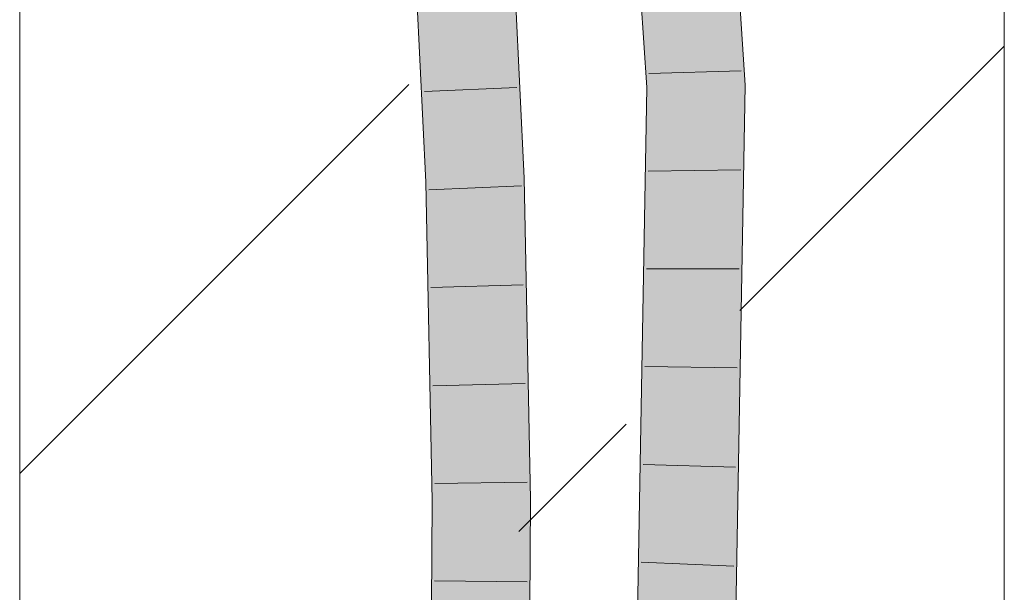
# Model space of a CAD drawing. Extents: x -620 to 3480, y 62 to 1102.
# Tile 213 of 256: x 245.6 to 248.1, y 773.66 to 775.11. Entities that reach past the tile are written whole.
import ezdxf
from ezdxf.lldxf.tags import DXFTag

# ---------------------------------------------------------------- set-up
doc = ezdxf.new("R2010")
doc.units = 0
doc.layers.get('0').update_dxf_attribs({"lineweight": 13})
doc.layers.add('E_Detail_Linie_Text_Bem', color=7, linetype='Continuous', lineweight=13)
for name, color, linetype, lineweight, true_color in [('E_Detail_Wandschraffur', 7, 'Continuous', 5, 0xc0c0c0), ('E_Leerrohr 25-A06G9STU8I', 7, 'Continuous', 9, 0xff8000), ('E_Leerrohr 25-Shading', 7, 'Continuous', 9, 0xff8000)]:
    doc.layers.add(name, color=color, linetype=linetype, lineweight=lineweight, true_color=true_color)
tags = doc.linetypes.add('fein_strichliert', pattern=[4, 1, -2, 1]).pattern_tags.tags
tags[8:9] = [DXFTag(74, 4), DXFTag(75, 0), DXFTag(340, '0'), DXFTag(46, 0.0), DXFTag(50, 0.0), DXFTag(44, 0.0), DXFTag(45, 0.0)]
tags[6:7] = [DXFTag(74, 4), DXFTag(75, 0), DXFTag(340, '0'), DXFTag(46, 0.0), DXFTag(50, 0.0), DXFTag(44, 0.0), DXFTag(45, 0.0)]
tags[4:5] = [DXFTag(74, 4), DXFTag(75, 0), DXFTag(340, '0'), DXFTag(46, 0.0), DXFTag(50, 0.0), DXFTag(44, 0.0), DXFTag(45, 0.0)]

# ---------------------------------------------------------------- blocks, each defined once
blk = doc.blocks.new('Shading-A06G9SG58I', base_point=(245.9355, 771.2183))
at = {"layer": 'E_Leerrohr 25-Shading', "color": 43, "true_color": 0xd7ab7f}
for points in [[(246.847, 774.71), (246.8836, 774.7114), (246.7294, 777.1493), (246.7659, 777.1516)], [(246.5452, 777.1379), (246.5164, 777.136), (246.6385, 774.7014), (246.6338, 774.7012)], [(246.5468, 777.1379), (246.5452, 777.1379), (246.6411, 774.7015), (246.6385, 774.7014)], [(246.5468, 777.1379), (246.6411, 774.7015), (246.553, 777.1384), (246.6552, 774.702)], [(246.6552, 774.702), (246.6704, 774.7027), (246.553, 777.1384)], [(247.1314, 776.4532), (247.0949, 776.4504), (247.223, 774.9419), (247.1949, 774.9412)], [(247.2315, 774.9421), (247.1314, 776.4532), (247.223, 774.9419)], [(247.3441, 776.4702), (247.3077, 776.4673), (247.4448, 774.9476), (247.4082, 774.9467)], [(247.223, 774.9419), (247.1702, 773.5385), (247.2315, 774.9421), (247.221, 774.6426)], [(247.1702, 773.5385), (247.223, 774.9419), (247.1732, 773.7116)], [(247.223, 774.9419), (247.1949, 774.9412), (247.1732, 773.7116)], [(247.221, 774.6426), (247.2294, 774.8247), (247.2315, 774.9421)], [(247.4448, 774.9476), (247.4082, 774.9467), (247.4198, 773.5248), (247.3833, 773.5268)], [(247.2067, 773.5364), (247.2294, 774.8247), (247.1819, 773.5378)], [(247.1922, 773.815), (247.2294, 774.8247), (247.221, 774.6426)], [(246.6385, 774.7014), (246.6338, 774.7012), (246.6397, 774.4039)], [(246.6411, 774.7015), (246.6385, 774.7014), (246.6433, 774.2253), (246.6397, 774.4039)], [(246.6411, 774.7015), (246.6433, 774.2253), (246.6552, 774.702), (246.6571, 774.4683)], [(246.6571, 774.4683), (246.6704, 774.7027), (246.6552, 774.702)], [(246.6704, 774.7027), (246.6571, 774.4683), (246.6818, 773.8921), (246.6616, 773.8918)], [(246.6865, 773.8922), (246.6704, 774.7027), (246.6818, 773.8921)], [(246.847, 774.71), (246.8999, 773.895), (246.8836, 774.7114)], [(246.8529, 774.4166), (246.8832, 773.8948), (246.847, 774.71), (246.8999, 773.895)], [(247.1819, 773.5378), (247.1922, 773.815), (247.1702, 773.5385), (247.221, 774.6426)], [(246.6571, 774.4683), (246.6433, 774.2253), (246.6616, 773.8918), (246.6499, 773.8917)], [(246.8529, 774.4166), (246.876, 773.8947), (246.8832, 773.8948)], [(246.876, 773.8947), (246.8529, 774.4166), (246.8608, 774.1606)], [(246.8529, 774.4166), (246.8564, 774.2378), (246.8691, 773.8945), (246.867, 773.8945)], [(246.8564, 774.2378), (246.8633, 773.8945), (246.867, 773.8945)], [(246.8691, 773.8945), (246.876, 773.8947), (246.8608, 774.1606)], [(246.6499, 773.8917), (246.6481, 773.6256), (246.6616, 773.8918), (246.655, 773.6255)], [(246.6616, 773.8918), (246.655, 773.6255), (246.6818, 773.8921), (246.6769, 773.6251)], [(246.6818, 773.8921), (246.6769, 773.6251), (246.6865, 773.8922), (246.6832, 773.625)], [(246.6832, 773.625), (246.6847, 773.6249), (246.6865, 773.8922)], [(246.8633, 773.8945), (246.8614, 773.6218), (246.867, 773.8945), (246.8692, 773.6217)], [(246.867, 773.8945), (246.8692, 773.6217), (246.8691, 773.8945), (246.8713, 773.6217)], [(246.8691, 773.8945), (246.8713, 773.6217), (246.876, 773.8947), (246.8879, 773.6214)], [(246.876, 773.8947), (246.8879, 773.6214), (246.8832, 773.8948), (246.8954, 773.6213)], [(246.8954, 773.6213), (246.898, 773.6212), (246.8832, 773.8948), (246.8999, 773.895)]]:
    blk.add_solid(points, dxfattribs=at)
at = {"layer": 'E_Leerrohr 25-Shading', "color": 31, "true_color": 0xfabd7f}
for points in [[(246.6704, 774.7027), (246.7587, 774.7063), (246.553, 777.1384), (246.6412, 777.1438)], [(246.6561, 777.1448), (246.6412, 777.1438), (246.8295, 774.7092), (246.7953, 774.7078)], [(246.6412, 777.1438), (246.7587, 774.7063), (246.7953, 774.7078)], [(246.6561, 777.1448), (246.8295, 774.7092), (246.66, 777.145), (246.8359, 774.7095)], [(246.8359, 774.7095), (246.847, 774.71), (246.66, 777.145), (246.7294, 777.1493)], [(247.2195, 776.4603), (247.1314, 776.4532), (247.3198, 774.9444), (247.2315, 774.9421)], [(247.3077, 776.4673), (247.2195, 776.4603), (247.4082, 774.9467), (247.3198, 774.9444)], [(247.3178, 774.8281), (247.3198, 774.9444), (247.2294, 774.8247), (247.2315, 774.9421)], [(247.4082, 774.9467), (247.3198, 774.9444), (247.3833, 773.5268), (247.295, 773.5316)], [(247.2067, 773.5364), (247.3057, 774.1411), (247.2294, 774.8247), (247.3178, 774.8281)], [(246.6865, 773.8922), (246.7749, 773.8933), (246.6704, 774.7027), (246.7587, 774.7063)], [(246.7953, 774.7078), (246.7587, 774.7063), (246.8067, 774.4763)], [(246.8353, 773.8941), (246.8067, 774.4763), (246.7864, 773.8934), (246.7587, 774.7063)], [(246.7587, 774.7063), (246.7749, 773.8933), (246.7864, 773.8934)], [(246.8295, 774.7092), (246.7953, 774.7078), (246.8564, 774.2378), (246.8067, 774.4763)], [(246.8295, 774.7092), (246.8564, 774.2378), (246.8359, 774.7095), (246.8529, 774.4166)], [(246.8529, 774.4166), (246.847, 774.71), (246.8359, 774.7095)], [(246.8564, 774.2378), (246.8067, 774.4763), (246.8633, 773.8945), (246.8353, 773.8941)], [(247.2067, 773.5364), (247.295, 773.5316), (247.3057, 774.1411)], [(246.6847, 773.6249), (246.773, 773.6234), (246.6865, 773.8922), (246.7749, 773.8933)], [(246.7749, 773.8933), (246.773, 773.6234), (246.7767, 773.6234)], [(246.792, 773.623), (246.7864, 773.8934), (246.7767, 773.6234), (246.7749, 773.8933)], [(246.8353, 773.8941), (246.7864, 773.8934), (246.845, 773.6221), (246.792, 773.623)], [(246.845, 773.6221), (246.8614, 773.6218), (246.8353, 773.8941), (246.8633, 773.8945)]]:
    blk.add_solid(points, dxfattribs=at)
blk = doc.blocks.new('Referenz-A06G9STY8I')
at = {"layer": 'E_Detail_Linie_Text_Bem', "linetype": 'Continuous', "ltscale": 0.13}
for p, q in [((248.1028, 810.9747), (248.1028, 770.9747)), ((245.6028, 770.9747), (245.6028, 798.9747))]:
    blk.add_line(p, q, dxfattribs=at)
at = {"layer": 'E_Detail_Wandschraffur', "linetype": 'ByBlock', "ltscale": 0.13}
for p, q in [((247.4312, 774.3751), (248.1028, 775.0467)), ((246.8698, 773.8138), (247.1424, 774.0863))]:
    blk.add_line(p, q, dxfattribs=at)
at = {"layer": 'E_Detail_Wandschraffur', "linetype": 'fein_strichliert', "ltscale": 0.13}
blk.add_line((245.6028, 773.961), (246.5911, 774.9493), dxfattribs=at)
at = {"layer": 'E_Leerrohr 25-A06G9STU8I', "linetype": 'Continuous', "ltscale": 0.13}
for p, q in [((246.8836, 774.7114), (246.7659, 777.1516)), ((246.6338, 774.7012), (246.5164, 777.1361)), ((247.0949, 776.4504), (247.1949, 774.9412)), ((247.3442, 776.4702), (247.4448, 774.9476)), ((247.2, 774.9773), (247.4349, 774.9837)), ((246.865, 774.9415), (246.6302, 774.9313)), ((247.1949, 774.9412), (247.1702, 773.5384)), ((247.4448, 774.9476), (247.4198, 773.5248)), ((247.1986, 774.729), (247.4336, 774.7322)), ((246.6499, 773.8917), (246.6338, 774.7012)), ((246.8999, 773.895), (246.8836, 774.7114)), ((246.8765, 774.6914), (246.6417, 774.6819)), ((247.1942, 774.4807), (247.4292, 774.4806)), ((246.8815, 774.4405), (246.6466, 774.433)), ((247.1898, 774.2325), (247.4248, 774.229)), ((246.8865, 774.1895), (246.6516, 774.184)), ((247.1854, 773.9842), (247.4203, 773.9773)), ((246.8915, 773.9386), (246.6566, 773.9351)), ((246.6481, 773.6256), (246.6499, 773.8917)), ((246.898, 773.6212), (246.8999, 773.895)), ((247.1811, 773.7359), (247.4159, 773.7257)), ((246.891, 773.6856), (246.656, 773.6881))]:
    blk.add_line(p, q, dxfattribs=at)

msp = doc.modelspace()

# ---------------------------------------------------------------- block references
at = {"color": 8, "lineweight": 25, "ltscale": 0.25, "true_color": 0x808080}
msp.add_blockref('Referenz-A06G9STY8I', (0, 0), dxfattribs=at)
msp.add_blockref('Shading-A06G9SG58I', (245.9355, 771.2183))

doc.saveas('drawing.dxf')
